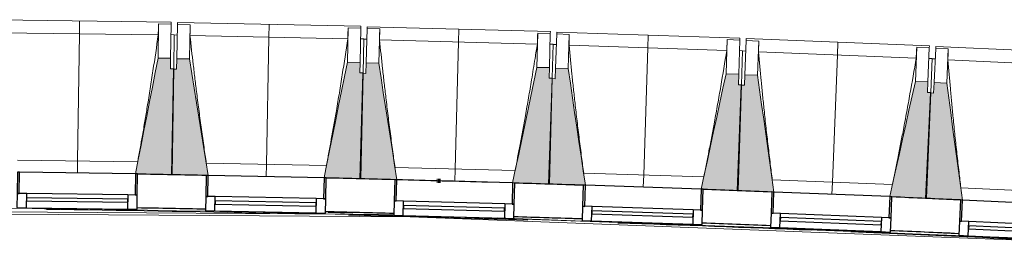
# Model space of a CAD drawing. Header units: millimetres. Extents: x -2845 to 74565, y -36590 to 13748.
# Tile 9 of 49: x 33636 to 38311, y -14446 to -13387. Entities that reach past the tile are written whole.
import ezdxf

# ---------------------------------------------------------------- set-up
doc = ezdxf.new("R2010")
doc.units = ezdxf.units.MM
doc.linetypes.add('Tiret', pattern=[2.5, 1.25, -1.25])
doc.layers.add('A-AREA', color=4, linetype='Tiret', lineweight=100, true_color=0x00ffff)
for name, color, linetype, lineweight in [('A-FLOR', 7, 'Continuous', 25), ('A-FLOR-HRAL', 7, 'Continuous', 18), ('A-GENM', 7, 'Continuous', 18), ('A-GLAZ', 7, 'Continuous', 25), ('I-WALL', 7, 'Continuous', 25), ('MUR', 7, 'Continuous', 25), ('S-BEAM', 7, 'Continuous', 18)]:
    doc.layers.add(name, color=color, linetype=linetype, lineweight=lineweight)

# ---------------------------------------------------------------- blocks, each defined once
blk = doc.blocks.new('20_MUR PREFA_01 - Type 1-3119337-2021_015_1111_DCE_1_50_N0 FINI_CFO_DIS')
at = {"layer": 'A-GENM'}
for p, q in [((0, 722.1), (0, 661.4)), ((0, 661.4), (0, 58.5)), ((0, 0.7), (0, 58.5))]:
    blk.add_line(p, q, dxfattribs=at)
blk = doc.blocks.new('B02_DC_STR_rvt-1-2021_015_1111_DCE_1_50_N0 FINI_CFO_DIS')
at = {"layer": 'S-BEAM', "lineweight": 5, "true_color": 0x787878}
for points in [[(-18808.5, -14120.5), (-18801.8, -13619.7), (-18816.8, -13619.5), (-18816.1, -13569.5), (-18876.1, -13568.7), (-18983.3, -14117.5), (-18973.4, -14117.6), (-18973.4, -14118.3), (-18929.8, -14118.9)], [(-18647.8, -14125.3), (-18647.8, -14124.6), (-18638, -14124.6), (-18726.9, -13572.7), (-18786.8, -13571.5), (-18787.8, -13621.5), (-18802.8, -13621.2), (-18812.8, -14122), (-18649, -14125.2)], [(-17913, -14139.9), (-17903, -13639.1), (-17918, -13638.8), (-17917, -13588.8), (-17977, -13587.6), (-18087.8, -14135.7), (-18077.9, -14135.9), (-18077.9, -14136.6), (-18005.2, -14138)], [(-17742.4, -14145.9), (-17827.8, -13592.6), (-17887.8, -13591), (-17889.1, -13641), (-17904.1, -13640.6), (-17917.3, -14141.3), (-17742.4, -14145.9)], [(-17017.6, -14165), (-17004.4, -13664.3), (-17019.4, -13663.9), (-17018.1, -13613.9), (-17078.1, -13612.4), (-17192.6, -14160.4), (-17109.1, -14162.6)], [(-16857.1, -14171.9), (-16857.1, -14171.2), (-16847.3, -14171.2), (-16928.9, -13618.3), (-16988.9, -13616.3), (-16990.5, -13666.3), (-17005.5, -13665.8), (-17022, -14166.4), (-16860.4, -14171.8)], [(-16122.5, -14196.1), (-16106, -13695.4), (-16121, -13694.9), (-16119.4, -13645), (-16179.3, -13643), (-16297.3, -14189.6), (-16287.4, -14189.9), (-16287.4, -14190.6), (-16213, -14193.1)], [(-15962, -14203.9), (-15961.8, -14203.2), (-15952.2, -14203.2), (-16030.2, -13649.9), (-16090.2, -13647.5), (-16092.1, -13697.5), (-16107.1, -13696.9), (-16126.9, -14197.4), (-15965.9, -14203.8)], [(-15227.6, -14232.9), (-15207.8, -13732.4), (-15222.8, -13731.8), (-15220.8, -13681.8), (-15280.8, -13679.5), (-15402.3, -14225.3), (-15392.4, -14225.7), (-15392.4, -14226.4), (-15341.6, -14228.4)], [(-15067.1, -14241.8), (-15067.1, -14241.1), (-15057.3, -14241.1), (-15131.7, -13687.4), (-15191.7, -13684.6), (-15194, -13734.5), (-15208.9, -13733.9), (-15231.9, -14234.2), (-15071.7, -14241.6)]]:
    blk.add_hatch(color=8, dxfattribs=at).paths.add_polyline_path(points)
at = {"layer": 'S-BEAM'}
for p, q in [((-18813.8, -13398.3), (-19683.7, -13386.7)), ((-18873.9, -13406.6), (-18876.1, -13568.7)), ((-18874, -13406.8), (-18873.9, -13406.6)), ((-18873.9, -13406.6), (-18813.9, -13407.4)), ((-18813.9, -13407.4), (-18816.1, -13569.5)), ((-18813.8, -13398.3), (-18813.9, -13407.4)), ((-18786.8, -13571.5), (-18783.6, -13409.4)), ((-18783.6, -13409.4), (-18783.4, -13400.4)), ((-18783.6, -13409.4), (-18723.6, -13410.6)), ((-17913.6, -13417.7), (-18783.4, -13400.4)), ((-18726.9, -13572.7), (-18723.6, -13410.6)), ((-18723.6, -13410.6), (-18723.6, -13410.9)), ((-18874.8, -13458.1), (-19624.3, -13448.1)), ((-18799.6, -13457.6), (-18814.6, -13457.4)), ((-18799.6, -13457.6), (-18801.8, -13619.7)), ((-18784.6, -13459.4), (-18799.6, -13459.1)), ((-17973.8, -13425.5), (-17977, -13587.6)), ((-17973.8, -13425.5), (-17913.8, -13426.7)), ((-17973.8, -13425.8), (-17973.8, -13425.5)), ((-17913.8, -13426.7), (-17917, -13588.8)), ((-17913.6, -13417.7), (-17913.8, -13426.7)), ((-17887.8, -13591), (-17883.5, -13428.9)), ((-17883.5, -13428.9), (-17883.3, -13419.9)), ((-17883.5, -13428.9), (-17823.5, -13430.5)), ((-17013.6, -13442.9), (-17883.3, -13419.9)), ((-17827.8, -13592.6), (-17823.5, -13430.5)), ((-17823.5, -13430.5), (-17823.5, -13430.8)), ((-17073.8, -13450.3), (-17078.1, -13612.4)), ((-17073.8, -13450.3), (-17013.8, -13451.9)), ((-17073.8, -13450.6), (-17073.8, -13450.3)), ((-17013.8, -13451.9), (-17018.1, -13613.9)), ((-17013.6, -13442.9), (-17013.8, -13451.9)), ((-16988.9, -13616.3), (-16983.6, -13454.3)), ((-16983.6, -13454.3), (-16983.3, -13445.3)), ((-16983.6, -13454.3), (-16923.6, -13456.3)), ((-16113.7, -13473.9), (-16983.3, -13445.3)), ((-16928.9, -13618.3), (-16923.6, -13456.3)), ((-16923.6, -13456.3), (-16923.6, -13456.6)), ((-17975.1, -13477.1), (-18724.4, -13462.2)), ((-17899.8, -13477), (-17914.8, -13476.7)), ((-17899.8, -13477), (-17903, -13639.1)), ((-17884.8, -13478.9), (-17899.8, -13478.5)), ((-17075.4, -13501.9), (-17824.7, -13482.1)), ((-17000.1, -13502.3), (-17015.1, -13501.9)), ((-17000.1, -13502.3), (-17004.4, -13664.3)), ((-16985.2, -13504.3), (-17000.2, -13503.8)), ((-16175.9, -13532.5), (-16925, -13507.9)), ((-16174, -13481), (-16179.3, -13643)), ((-16174, -13481), (-16114, -13482.9)), ((-16174, -13481.2), (-16174, -13481)), ((-16114, -13482.9), (-16119.4, -13645)), ((-16113.7, -13473.9), (-16114, -13482.9)), ((-16090.2, -13647.5), (-16083.8, -13485.6)), ((-16083.8, -13485.6), (-16083.4, -13476.5)), ((-16083.8, -13485.6), (-16023.8, -13487.9)), ((-15214.1, -13510.8), (-16083.4, -13476.5)), ((-16030.2, -13649.9), (-16023.8, -13487.9)), ((-16023.8, -13487.9), (-16023.8, -13488.2)), ((-16100.7, -13533.4), (-16115.7, -13532.9)), ((-16100.7, -13533.4), (-16106, -13695.4)), ((-16085.8, -13535.5), (-16100.7, -13534.9)), ((-15276.7, -13569), (-16025.6, -13539.5)), ((-15274.4, -13517.5), (-15280.8, -13679.5)), ((-15274.5, -13517.7), (-15274.4, -13517.5)), ((-15274.4, -13517.5), (-15214.5, -13519.9)), ((-15214.5, -13519.9), (-15220.8, -13681.8)), ((-15214.1, -13510.8), (-15214.5, -13519.9)), ((-15191.7, -13684.6), (-15184.2, -13522.7)), ((-15184.2, -13522.7), (-15183.8, -13513.6)), ((-15184.2, -13522.7), (-15124.3, -13525.4)), ((-14314.7, -13553.6), (-15183.8, -13513.6)), ((-15131.7, -13687.4), (-15124.3, -13525.4)), ((-15124.3, -13525.4), (-15124.3, -13525.7)), ((-18816.1, -13569.5), (-18876.1, -13568.7)), ((-18816.8, -13619.5), (-18816.1, -13569.5)), ((-18786.8, -13571.5), (-18787.8, -13621.5)), ((-18726.9, -13572.7), (-18786.8, -13571.5)), ((-17917, -13588.8), (-17977, -13587.6)), ((-17918, -13638.8), (-17917, -13588.8)), ((-17887.8, -13591), (-17889.1, -13641)), ((-17827.8, -13592.6), (-17887.8, -13591)), ((-15201.4, -13570.4), (-15216.4, -13569.8)), ((-15201.4, -13570.4), (-15207.8, -13732.4)), ((-15186.5, -13572.6), (-15201.5, -13571.9)), ((-14377.7, -13611.4), (-15126.4, -13577)), ((-18801.8, -13619.7), (-18816.8, -13619.5)), ((-18802.8, -13621.2), (-18812.8, -14122)), ((-18808.5, -14120.5), (-18801.8, -13619.7)), ((-18787.8, -13621.5), (-18802.8, -13621.2)), ((-17903, -13639.1), (-17918, -13638.8)), ((-17904.1, -13640.6), (-17917.3, -14141.3)), ((-17913, -14139.9), (-17903, -13639.1)), ((-17889.1, -13641), (-17904.1, -13640.6)), ((-17018.1, -13613.9), (-17078.1, -13612.4)), ((-17019.4, -13663.9), (-17018.1, -13613.9)), ((-16988.9, -13616.3), (-16990.5, -13666.3)), ((-16928.9, -13618.3), (-16988.9, -13616.3)), ((-16119.4, -13645), (-16179.3, -13643)), ((-16121, -13694.9), (-16119.4, -13645)), ((-16090.2, -13647.5), (-16092.1, -13697.5)), ((-16030.2, -13649.9), (-16090.2, -13647.5)), ((-17005.5, -13665.8), (-17022, -14166.4)), ((-17004.4, -13664.3), (-17019.4, -13663.9)), ((-17017.6, -14165), (-17004.4, -13664.3)), ((-16990.5, -13666.3), (-17005.5, -13665.8)), ((-16122.5, -14196.1), (-16106, -13695.4)), ((-16106, -13695.4), (-16121, -13694.9)), ((-15220.8, -13681.8), (-15280.8, -13679.5)), ((-15222.8, -13731.8), (-15220.8, -13681.8)), ((-15191.7, -13684.6), (-15194, -13734.5)), ((-15131.7, -13687.4), (-15191.7, -13684.6)), ((-16107.1, -13696.9), (-16126.9, -14197.4)), ((-16092.1, -13697.5), (-16107.1, -13696.9)), ((-15208.9, -13733.9), (-15231.9, -14234.2)), ((-15227.6, -14232.9), (-15207.8, -13732.4)), ((-15207.8, -13732.4), (-15222.8, -13731.8)), ((-15194, -13734.5), (-15208.9, -13733.9)), ((-19542.9, -14052.2), (-18972.4, -14059.8)), ((-18646.9, -14066.8), (-18076.5, -14078.1)), ((-17751.1, -14087.2), (-17180.8, -14102.2)), ((-16855.4, -14113.4), (-16285.2, -14132.2)), ((-18973.5, -14118.3), (-18808.5, -14120.5)), ((-18812.8, -14122), (-18647.8, -14125.3)), ((-18078, -14136.6), (-17913, -14139.9)), ((-17917.3, -14141.3), (-17742.4, -14145.9)), ((-17192.4, -14159.7), (-17742.5, -14145.2)), ((-17192.6, -14160.4), (-17017.6, -14165)), ((-15959.9, -14145.5), (-15389.9, -14168)), ((-17022, -14166.4), (-16857.1, -14171.9)), ((-16287.5, -14190.6), (-16122.5, -14196.1)), ((-16126.9, -14197.4), (-15962, -14203.9)), ((-15064.7, -14183.4), (-14494.8, -14209.6)), ((-15392.5, -14226.4), (-15227.6, -14232.9)), ((-15231.9, -14234.2), (-15067.1, -14241.8))]:
    blk.add_line(p, q, dxfattribs=at)
at = {"layer": 'S-BEAM', "flags": 128}
for points in [[(-18874.8, -13458.1), (-18874.7, -13447.9), (-18874.5, -13437.6), (-18874.3, -13427.4), (-18874.1, -13417.1), (-18874, -13406.8)], [(-18723.6, -13410.9), (-18723.8, -13421.1), (-18723.9, -13431.4), (-18724.1, -13441.6), (-18724.3, -13451.9), (-18724.4, -13462.2)], [(-17975.1, -13477.1), (-17974.8, -13466.8), (-17974.6, -13456.6), (-17974.3, -13446.3), (-17974.1, -13436), (-17973.8, -13425.8)], [(-17823.5, -13430.8), (-17823.7, -13441), (-17824, -13451.3), (-17824.2, -13461.6), (-17824.4, -13471.8), (-17824.7, -13482.1)], [(-17075.4, -13501.9), (-17075.1, -13491.6), (-17074.8, -13481.3), (-17074.5, -13471.1), (-17074.2, -13460.8), (-17073.8, -13450.6)], [(-16923.6, -13456.6), (-16923.9, -13466.8), (-16924.2, -13477.1), (-16924.5, -13487.3), (-16924.8, -13497.6), (-16925, -13507.9)], [(-16175.9, -13532.5), (-16175.6, -13522.3), (-16175.2, -13512), (-16174.8, -13501.7), (-16174.4, -13491.5), (-16174, -13481.2)], [(-16023.8, -13488.2), (-16024.2, -13498.4), (-16024.5, -13508.7), (-16024.9, -13519), (-16025.3, -13529.2), (-16025.6, -13539.5)], [(-15276.7, -13569), (-15276.2, -13558.8), (-15275.8, -13548.5), (-15275.3, -13538.3), (-15274.9, -13528), (-15274.5, -13517.7)], [(-15124.3, -13525.7), (-15124.7, -13535.9), (-15125.1, -13546.2), (-15125.6, -13556.4), (-15126, -13566.7), (-15126.4, -13577)], [(-18876.1, -13568.7), (-18889.5, -13637.3), (-18902.9, -13706), (-18916.3, -13774.7), (-18929.8, -13843.4), (-18943.2, -13912.1), (-18956.6, -13980.8), (-18970, -14049.5), (-18983.3, -14117.5)], [(-18637.9, -14124.8), (-18649, -14056.4), (-18660.1, -13987.3), (-18671.2, -13918.2), (-18682.3, -13849.1), (-18693.5, -13780), (-18704.6, -13710.9), (-18715.7, -13641.8), (-18726.9, -13572.7)], [(-17977, -13587.6), (-17990.9, -13656.2), (-18004.7, -13724.8), (-18018.6, -13793.4), (-18032.5, -13862), (-18046.3, -13930.6), (-18060.2, -13999.2), (-18074.1, -14067.8), (-18087.8, -14135.7)], [(-17742.4, -14145.9), (-17753.1, -14076.7), (-17763.7, -14007.6), (-17774.4, -13938.4), (-17785.1, -13869.2), (-17795.8, -13800.1), (-17806.5, -13730.9), (-17817.1, -13661.7), (-17827.8, -13592.6)], [(-17078.1, -13612.4), (-17092.4, -13680.9), (-17106.7, -13749.4), (-17121, -13817.9), (-17135.3, -13886.4), (-17149.6, -13954.9), (-17164, -14023.4), (-17178.3, -14091.9), (-17192.6, -14160.4)], [(-16847.2, -14171.5), (-16857.3, -14103), (-16867.6, -14033.7), (-16877.8, -13964.5), (-16888, -13895.3), (-16898.2, -13826), (-16908.5, -13756.8), (-16918.7, -13687.5), (-16928.9, -13618.3)], [(-16179.3, -13643), (-16194.1, -13711.4), (-16208.8, -13779.8), (-16223.6, -13848.2), (-16238.4, -13916.6), (-16253.1, -13985.1), (-16267.9, -14053.5), (-16282.6, -14121.9), (-16297.3, -14189.6)], [(-15952.1, -14203.6), (-15961.8, -14135), (-15971.6, -14065.7), (-15981.3, -13996.4), (-15991.1, -13927.1), (-16000.9, -13857.8), (-16010.7, -13788.5), (-16020.4, -13719.2), (-16030.2, -13649.9)], [(-15280.8, -13679.5), (-15296, -13747.8), (-15311.2, -13816.1), (-15326.4, -13884.4), (-15341.6, -13952.7), (-15356.8, -14021), (-15372, -14089.4), (-15387.2, -14157.7), (-15402.3, -14225.3)], [(-15057.2, -14241.6), (-15066.5, -14172.9), (-15075.8, -14103.5), (-15085.1, -14034.2), (-15094.4, -13964.8), (-15103.8, -13895.4), (-15113.1, -13826.1), (-15122.4, -13756.7), (-15131.7, -13687.4)]]:
    blk.add_lwpolyline(points, dxfattribs=at)
at = {"layer": 'S-BEAM'}
for points, knots in [([(-18972.5, -14059.9), (-18964.9, -14018.3), (-18953.3, -13954.1), (-18938.4, -13867), (-18926.1, -13793.3), (-18913.3, -13713.8), (-18895.6, -13600.2), (-18883, -13515), (-18874.8, -13458.1)], [0.0183438, 0.0183438, 0.0183438, 0.0183438, 0.2222222, 0.3333333, 0.4444444, 0.5833333, 0.7222222, 1, 1, 1, 1]), ([(-18724.4, -13462.2), (-18719.4, -13507.9), (-18711.7, -13576.4), (-18700.8, -13667.6), (-18691.6, -13741.8), (-18681.4, -13821.6), (-18669.9, -13907.1), (-18658.4, -13988.9), (-18650.5, -14042.1), (-18646.8, -14066.8)], [0, 0, 0, 0, 0.2222222, 0.3333333, 0.4444444, 0.5833333, 0.7222222, 0.8611111, 0.9816328, 0.9816328, 0.9816328, 0.9816328]), ([(-18076.7, -14078.1), (-18068.7, -14036.6), (-18056.8, -13972.5), (-18041.3, -13885.5), (-18028.5, -13811.9), (-18015.1, -13732.5), (-17996.7, -13619), (-17983.6, -13533.9), (-17975.1, -13477.1)], [0.0183438, 0.0183438, 0.0183438, 0.0183438, 0.2222222, 0.3333333, 0.4444444, 0.5833333, 0.7222222, 1, 1, 1, 1]), ([(-17824.7, -13482.1), (-17820, -13527.8), (-17812.7, -13596.3), (-17802.4, -13687.7), (-17793.7, -13761.9), (-17784, -13841.8), (-17773, -13927.4), (-17762, -14009.2), (-17754.5, -14062.5), (-17751, -14087.2)], [0, 0, 0, 0, 0.2222222, 0.3333333, 0.4444444, 0.5833333, 0.7222222, 0.8611111, 0.9816328, 0.9816328, 0.9816328, 0.9816328]), ([(-16925, -13507.9), (-16920.7, -13553.6), (-16913.8, -13622.2), (-16904.1, -13713.6), (-16895.9, -13787.9), (-16886.7, -13867.8), (-16876.3, -13953.5), (-16865.8, -14035.4), (-16858.7, -14088.7), (-16855.3, -14113.4)], [0, 0, 0, 0, 0.2222222, 0.3333333, 0.4444444, 0.5833333, 0.7222222, 0.8611111, 0.9816328, 0.9816328, 0.9816328, 0.9816328]), ([(-16285.4, -14132.2), (-16276.9, -14090.8), (-16264.1, -14026.8), (-16247.4, -13940), (-16233.7, -13866.6), (-16219.3, -13787.4), (-16199.4, -13674.2), (-16185.2, -13589.2), (-16175.9, -13532.5)], [0.0183438, 0.0183438, 0.0183438, 0.0183438, 0.2222222, 0.3333333, 0.4444444, 0.5833333, 0.7222222, 1, 1, 1, 1]), ([(-16025.6, -13539.5), (-16021.5, -13585.3), (-16015.1, -13653.9), (-16006, -13745.3), (-15998.3, -13819.7), (-15989.6, -13899.7), (-15979.8, -13985.4), (-15969.8, -14067.4), (-15963.1, -14120.7), (-15959.8, -14145.5)], [0, 0, 0, 0, 0.2222222, 0.3333333, 0.4444444, 0.5833333, 0.7222222, 0.8611111, 0.9816328, 0.9816328, 0.9816328, 0.9816328]), ([(-17180.9, -14102.2), (-17172.7, -14060.8), (-17160.4, -13996.7), (-17144.3, -13909.9), (-17131, -13836.3), (-17117.1, -13757), (-17101.8, -13666.3), (-17091.6, -13604), (-17086.2, -13570)], [0.0183438, 0.0183438, 0.0183438, 0.0183438, 0.2222222, 0.3333333, 0.4444444, 0.5833333, 0.7222222, 0.8888889, 0.8888889, 0.8888889, 0.8888889]), ([(-15390, -14168), (-15381.3, -14126.6), (-15368.1, -14062.7), (-15350.8, -13976.1), (-15336.6, -13902.7), (-15321.7, -13823.6), (-15301.1, -13710.5), (-15286.3, -13625.7), (-15276.7, -13569)], [0.0183438, 0.0183438, 0.0183438, 0.0183438, 0.2222222, 0.3333333, 0.4444444, 0.5833333, 0.7222222, 1, 1, 1, 1]), ([(-15126.4, -13577), (-15122.6, -13622.8), (-15116.7, -13691.4), (-15108.2, -13782.9), (-15100.9, -13857.4), (-15092.8, -13937.4), (-15083.5, -14023.2), (-15074.1, -14105.2), (-15067.6, -14158.6), (-15064.6, -14183.4)], [0, 0, 0, 0, 0.2222222, 0.3333333, 0.4444444, 0.5833333, 0.7222222, 0.8611111, 0.9816328, 0.9816328, 0.9816328, 0.9816328])]:
    blk.add_open_spline(points, degree=3, knots=knots, dxfattribs=at)
blk.add_open_spline([(-17086.1, -13569.6), (-17082.5, -13547.1), (-17078.9, -13524.5), (-17075.4, -13501.9)], degree=3, dxfattribs=at)
at = {"layer": 'S-BEAM', "color": 5, "lineweight": 25, "true_color": 0x0000ff}
for p, rotation in [((-19258.4, -14114.5), 359.2337380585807), ((-18362.9, -14130.9), 358.8606716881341), ((-17467.5, -14153.2), 358.4876053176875), ((-16572.3, -14181.2), 358.1145389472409), ((-15677.2, -14215.2), 357.7414725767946)]:
    blk.add_blockref('20_MUR PREFA_01 - Type 1-3119337-2021_015_1111_DCE_1_50_N0 FINI_CFO_DIS', p, dxfattribs=dict(at, rotation=rotation))
blk = doc.blocks.new('XXX_VIDE FENETRE - 550-377501-2021_015_1111_DCE_1_50_N0 FINI_CFO_DIS')
at = {"layer": 'A-GLAZ'}
for p, q in [((-285, 0), (-285, -100)), ((-275, 0), (-285, 0)), ((275, 0), (-275, 0)), ((-275, -100), (-275, 0)), ((285, 0), (275, 0)), ((275, 0), (275, -100)), ((285, -100), (285, 0)), ((-285, -100), (-275, -100)), ((-240, -100), (-285, -100)), ((-285, -100), (-285, -167.5)), ((-240, -167.5), (-240, -100)), ((240, -100), (-240, -100)), ((240, -100), (240, -167.5)), ((285, -100), (240, -100)), ((275, -100), (285, -100)), ((285, -167.5), (285, -100)), ((-285, -167.5), (-240, -167.5)), ((-240, -167.5), (240, -167.5)), ((240, -167.5), (285, -167.5))]:
    blk.add_line(p, q, dxfattribs=at)
at = {"layer": 'A-GLAZ', "color": 173, "true_color": 0x5c63b1}
for p, q in [((240, -120), (-240, -120)), ((-240, -120), (-240, -135)), ((-240, -135), (240, -135)), ((240, -135), (240, -120))]:
    blk.add_line(p, q, dxfattribs=at)
blk = doc.blocks.new('Garde-corps - Garde-corps-505471-2021_015_1111_DCE_1_50_N0 FINI_CFO_DIS')
at = {"layer": 'A-FLOR-HRAL'}
for p, q in [((-22974.4, -14275.7), (-17756.7, -14309.4)), ((-19414.5, -14283.9), (-19399.1, -14284.1)), ((-18067.8, -14300.4), (-17951.9, -14303.2)), ((-18204.3, -14306.1), (-18162.6, -14307)), ((-17265.9, -14326.2), (-14802.9, -14420.9)), ((-16911, -14341.6), (-16910, -14341.6)), ((-15398.8, -14386.7), (-15375, -14387.7))]:
    blk.add_line(p, q, dxfattribs=at)
at = {"layer": 'A-FLOR-HRAL', "flags": 128}
blk.add_lwpolyline([(-23168.9, -14284.7), (-17678.6, -14320.7), (-14410.7, -14446.4)], dxfattribs=at)
at = {"layer": 'A-FLOR-HRAL'}
for radius, start, end in [(137273, 87.112212, 90.771971), (137269.6, 88.757072, 89.199903), (137283.1, 88.884802, 89.020289), (137283.1, 88.51142, 88.646908), (137269.6, 88.245826, 88.601253), (137283.1, 88.138038, 88.273526), (137269.6, 87.683989, 88.067454), (137283.1, 87.764656, 87.900145), (137271.2, 87.635574, 87.86658), (137269.6, 87.113668, 87.605372), (137283.1, 87.391274, 87.51368)]:
    blk.add_arc((-21322.9, -151541.9), radius, start, end, dxfattribs=at)
blk = doc.blocks.new('B02_ARC_rvt-1-2021_015_1111_DCE_1_50_N0 FINI_CFO_DIS')
at = {"layer": 'A-AREA'}
blk.add_line((-17552.4, -14150.5), (-17530.8, -14151.1), dxfattribs=at)
at = {"layer": 'A-FLOR'}
for p, q in [((-17951.2, -14300.2), (-18081.1, -14297.1)), ((-16910, -14329.7), (-17072.6, -14324.6)), ((-16862.3, -14331.3), (-16901.4, -14330))]:
    blk.add_line(p, q, dxfattribs=at)
at = {"layer": 'I-WALL'}
blk.add_line((-17752.4, -14145.8), (-17752.4, -14145.2), dxfattribs=at)
for radius, start, end in [(137443.1, 88.884774, 89.020539), (137443.1, 88.511392, 88.647158), (137443.1, 88.138011, 88.273776), (137443.1, 87.764629, 87.900395), (137443.1, 87.391247, 87.527013), (137283.1, 88.884802, 89.020291), (137283.1, 88.51142, 88.646909), (137283.1, 88.138038, 88.273527), (137283.1, 87.764656, 87.900145), (137283.1, 87.391274, 87.526763)]:
    blk.add_arc((-21322.9, -151541.9), radius, start, end, dxfattribs=at)
at = {"layer": 'MUR'}
blk.add_arc((-21322.9, -151541.9), 137443.1, 88.327609, 88.50726, dxfattribs=at)
at = {"layer": 'A-FLOR-HRAL', "lineweight": 18}
blk.add_blockref('Garde-corps - Garde-corps-505471-2021_015_1111_DCE_1_50_N0 FINI_CFO_DIS', (0, 0), dxfattribs=at)
at = {"layer": 'A-GLAZ', "lineweight": 18}
for p, rotation in [((-19258.4, -14113.8), 359.2337380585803), ((-18362.9, -14130.2), 358.8606716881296), ((-17467.5, -14153.3), 358.4876053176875), ((-16572.2, -14180.6), 358.1145389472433), ((-15677.2, -14214.5), 357.7414725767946), ((-14782.4, -14254.2), 357.3684062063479)]:
    blk.add_blockref('XXX_VIDE FENETRE - 550-377501-2021_015_1111_DCE_1_50_N0 FINI_CFO_DIS', p, dxfattribs=dict(at, rotation=rotation))

msp = doc.modelspace()

# ---------------------------------------------------------------- block references
at = {"lineweight": 5}
for name in ['B02_DC_STR_rvt-1-2021_015_1111_DCE_1_50_N0 FINI_CFO_DIS', 'B02_ARC_rvt-1-2021_015_1111_DCE_1_50_N0 FINI_CFO_DIS']:
    msp.add_blockref(name, (53169.3, 0), dxfattribs=at)

doc.saveas('drawing.dxf')
